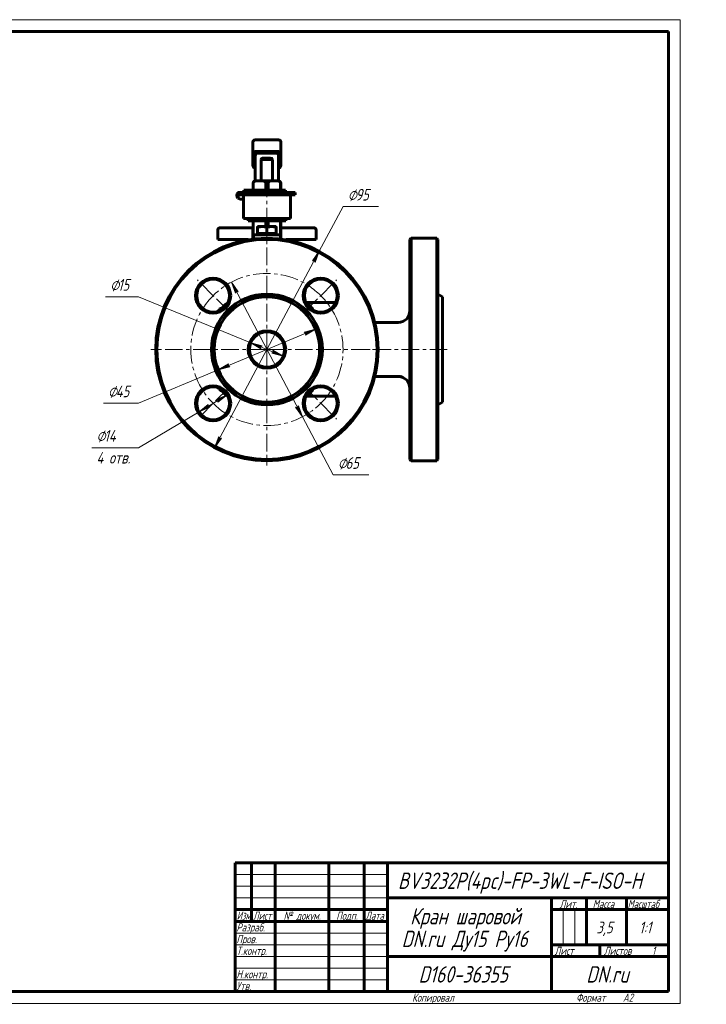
# Model space of a CAD drawing. Header units: millimetres. Extents: x 0 to 605, y 0 to 420.
# Tile 5 of 5: x 312 to 605, y 0 to 420. Entities that reach past the tile are written whole.
import ezdxf

# ---------------------------------------------------------------- set-up
doc = ezdxf.new("R2010")
doc.units = ezdxf.units.MM
for name, pattern in [('K5LT_AXLED', [12, 7.5, -1.5, 1.5, -1.5]), ('K5LT_BASIC', [0]), ('K5LT_THIN', [0])]:
    doc.linetypes.add(name, pattern=pattern)
doc.layers.add('Системный слой', color=7, linetype='Continuous')
doc.layers.add('Системный слой (1)', color=251, linetype='Continuous', true_color=0x6c6c6c)
doc.styles.add('KDIMTEXTSTYLE', font='txt', dxfattribs={"width": 0.96, "oblique": 15, "height": 5})
doc.styles.add('KTEXTSTYLE', font='txt', dxfattribs={"width": 0.96, "height": 5})
doc.dimstyles.new('KDIMSTYLE (1.00)', dxfattribs={"dimtxt": 5, "dimasz": 1, "dimexe": 2, "dimexo": 0, "dimgap": 1, "dimtad": 1, "dimtxsty": 'KDIMTEXTSTYLE', "dimsah": 1, "dimcen": 0, "dimdle": 1, "dimadec": 0, "dimazin": 0, "dimtfac": 0.667, "dimtmove": 0, "dimatfit": 3, "dimfxl": 1, "dimtvp": 1, "dimtolj": 1, "dimtzin": 0, "dimarcsym": 0})

# ---------------------------------------------------------------- blocks, each defined once
blk = doc.blocks.new('U11')
at = {"layer": 'Системный слой (1)', "color": 143, "linetype": 'K5LT_BASIC', "lineweight": 60, "true_color": 0x33acca}
for p, q in [((397.89, 296.06), (397.87, 296)), ((397.92, 296.12), (397.89, 296.06)), ((397.94, 296.18), (397.92, 296.12))]:
    blk.add_line(p, q, dxfattribs=at)
blk = doc.blocks.new('U12')
at = {"layer": 'Системный слой (1)', "color": 143, "linetype": 'K5LT_BASIC', "lineweight": 60, "true_color": 0x33acca}
for p, q in [((398.36, 296.95), (398.31, 296.88)), ((398.4, 297.01), (398.36, 296.95)), ((398.43, 297.05), (398.4, 297.01))]:
    blk.add_line(p, q, dxfattribs=at)
blk = doc.blocks.new('U13')
at = {"layer": 'Системный слой (1)', "color": 143, "linetype": 'K5LT_BASIC', "lineweight": 60, "true_color": 0x33acca}
for p, q in [((397.87, 262.36), (397.89, 262.3)), ((397.89, 262.3), (397.92, 262.24)), ((397.92, 262.24), (397.94, 262.19))]:
    blk.add_line(p, q, dxfattribs=at)
blk = doc.blocks.new('U14')
at = {"layer": 'Системный слой (1)', "color": 143, "linetype": 'K5LT_BASIC', "lineweight": 60, "true_color": 0x33acca}
for p, q in [((417.53, 334.18), (409.53, 334.18)), ((425.53, 334.18), (417.53, 334.18))]:
    blk.add_line(p, q, dxfattribs=at)
blk = doc.blocks.new('U15')
at = {"layer": 'Системный слой (1)', "color": 143, "linetype": 'K5LT_BASIC', "lineweight": 60, "true_color": 0x33acca}
for p, q in [((397.03, 295.81), (397.04, 295.9)), ((397.03, 295.77), (397.03, 295.81)), ((397.03, 295.75), (397.03, 295.77)), ((397.03, 295.74), (397.03, 295.75)), ((397.03, 295.73), (397.03, 295.74)), ((397.03, 295.72), (397.03, 295.73)), ((397.03, 295.73), (397.03, 295.73)), ((397.03, 295.73), (397.03, 295.73)), ((397.03, 295.73), (397.03, 295.73)), ((397.03, 295.73), (397.03, 295.73)), ((397.03, 295.7), (397.03, 295.72)), ((397.03, 295.72), (397.03, 295.72)), ((397.03, 295.72), (397.03, 295.72)), ((397.03, 295.72), (397.03, 295.72)), ((397.03, 295.72), (397.03, 295.72)), ((397.03, 295.72), (397.03, 295.72)), ((397.03, 295.72), (397.03, 295.72)), ((397.03, 295.72), (397.03, 295.72)), ((397.03, 295.72), (397.03, 295.72)), ((397.03, 295.72), (397.03, 295.72)), ((397.03, 295.72), (397.03, 295.72)), ((397.03, 295.72), (397.03, 295.72)), ((397.03, 295.72), (397.03, 295.72)), ((397.03, 295.72), (397.03, 295.72)), ((397.03, 295.72), (397.03, 295.72)), ((397.03, 295.72), (397.03, 295.72)), ((397.03, 295.72), (397.03, 295.72)), ((397.03, 295.62), (397.03, 295.7)), ((397.04, 295.9), (397.09, 296.08)), ((397.09, 296.08), (397.28, 296.39)), ((397.28, 296.39), (397.84, 296.7))]:
    blk.add_line(p, q, dxfattribs=at)
blk = doc.blocks.new('U16')
at = {"layer": 'Системный слой (1)', "color": 143, "linetype": 'K5LT_BASIC', "lineweight": 60, "true_color": 0x33acca}
for p, q in [((397.03, 262.72), (397.03, 262.75)), ((397.03, 262.66), (397.03, 262.72)), ((397.03, 262.65), (397.03, 262.66)), ((397.03, 262.64), (397.03, 262.64)), ((397.03, 262.64), (397.03, 262.64)), ((397.03, 262.64), (397.03, 262.64)), ((397.03, 262.64), (397.03, 262.64)), ((397.03, 262.64), (397.03, 262.64)), ((397.03, 262.64), (397.03, 262.64)), ((397.03, 262.64), (397.03, 262.65)), ((397.03, 262.65), (397.03, 262.65)), ((397.03, 262.65), (397.03, 262.65)), ((397.03, 262.65), (397.03, 262.65)), ((397.03, 262.65), (397.03, 262.65)), ((397.03, 262.65), (397.03, 262.65)), ((397.03, 262.65), (397.03, 262.65)), ((397.03, 262.65), (397.03, 262.65)), ((397.03, 262.65), (397.03, 262.65)), ((397.2, 262.09), (397.03, 262.64)), ((397.03, 262.64), (397.03, 262.64)), ((397.03, 262.64), (397.03, 262.64)), ((397.03, 262.64), (397.03, 262.64)), ((397.03, 262.64), (397.03, 262.64)), ((397.03, 262.64), (397.03, 262.64)), ((397.03, 262.64), (397.03, 262.64)), ((397.03, 262.64), (397.03, 262.64)), ((397.03, 262.64), (397.03, 262.64)), ((397.03, 262.64), (397.03, 262.64)), ((397.03, 262.64), (397.03, 262.64)), ((397.03, 262.64), (397.03, 262.64)), ((397.03, 262.64), (397.03, 262.64)), ((397.03, 262.64), (397.03, 262.64)), ((397.03, 262.64), (397.03, 262.64)), ((397.03, 262.64), (397.03, 262.64)), ((397.03, 262.64), (397.03, 262.64)), ((397.84, 261.67), (397.2, 262.09))]:
    blk.add_line(p, q, dxfattribs=at)
blk = doc.blocks.new('U17')
at = {"layer": 'Системный слой (1)', "color": 143, "linetype": 'K5LT_BASIC', "lineweight": 60, "true_color": 0x33acca}
for p, q in [((405.25, 344.78), (405.07, 343.83)), ((405.07, 343.83), (406.17, 343.32)), ((406.17, 343.32), (407.53, 343.41))]:
    blk.add_line(p, q, dxfattribs=at)
blk = doc.blocks.new('U18')
at = {"layer": 'Системный слой (1)', "color": 30, "linetype": 'K5LT_AXLED', "lineweight": 18, "true_color": 0xff8000}
for q in [(417.53, 328.68), (368.03, 279.18), (467.03, 279.18), (417.53, 229.68)]:
    blk.add_line((417.53, 279.18), q, dxfattribs=at)
blk = doc.blocks.new('U19')
at = {"layer": 'Системный слой (1)', "color": 30, "linetype": 'K5LT_AXLED', "lineweight": 18, "true_color": 0xff8000}
for p, q in [((394.54, 302.16), (387.83, 308.88)), ((440.51, 302.16), (447.22, 308.88)), ((401.26, 295.45), (394.54, 302.16)), ((433.79, 295.45), (440.51, 302.16)), ((400.91, 262.57), (394.54, 256.2)), ((433.79, 262.92), (440.51, 256.2)), ((394.54, 256.2), (388.18, 249.84)), ((440.51, 256.2), (447.22, 249.49))]:
    blk.add_line(p, q, dxfattribs=at)
for start, end in [(45, 135), (135, 225), (315, 45), (225, 315)]:
    blk.add_arc((417.53, 279.18), 32.5, start, end, dxfattribs=at)
blk = doc.blocks.new('D4')
at = {"layer": 'Системный слой (1)'}
for points in [[(438.09, 316.38), (439.86, 321.1), (436.93, 317), (437.74, 317.13)], [(395.19, 237.26), (398.12, 241.37), (397.31, 241.23), (396.96, 241.98)]]:
    blk.add_hatch(color=7, dxfattribs=at).paths.add_polyline_path(points)
at = {"layer": 'Системный слой (1)', "color": 7, "linetype": 'K5LT_THIN', "lineweight": 18, "true_color": 0xffffff}
for p, q in [((395.19, 237.26), (439.86, 321.1)), ((436.93, 317), (439.86, 321.1)), ((439.86, 321.1), (438.09, 316.38)), ((437.74, 317.13), (436.93, 317)), ((438.09, 316.38), (437.74, 317.13)), ((395.19, 237.26), (396.96, 241.98)), ((398.12, 241.37), (395.19, 237.26)), ((396.96, 241.98), (397.31, 241.23)), ((397.31, 241.23), (398.12, 241.37))]:
    blk.add_line(p, q, dxfattribs=at)
blk.add_arc((417.53, 279.18), 47.5, 180, 244.364, dxfattribs=at)
blk.add_arc((417.53, 279.18), 47.5, 180, 244.364, dxfattribs=at)
blk.add_wipeout([(452.03, 341.18), (452.03, 348.57), (462.66, 348.57), (462.66, 341.18)]).dxf.layer = 'Системный слой (1)'
for p, q in [((439.86, 321.1), (450.03, 340.18)), ((450.03, 340.18), (465.11, 340.18))]:
    blk.add_line(p, q, dxfattribs=at)
at = {"layer": 'Системный слой (1)', "color": 7, "char_height": 5, "attachment_point": 1, "style": 'KTEXTSTYLE'}
for s, insert in [('\\fArial|b0|c204|p34;\\H5.0;\\W1.000;\\Q15;\\fGOST Type AU|b0|i0|c204|p34;\\Q15;\\W0.960;⌀', (452.03, 347.77)), ('\\fArial|b0|c204|p34;\\H5.0;\\W1.000;\\Q15;\\fGOST Type AU|b0|i0|c204|p34;\\Q15;\\W0.960;95', (455.33, 347.77))]:
    blk.add_mtext(s, dxfattribs=dict(at, insert=insert))
blk = doc.blocks.new('KDIMARROW_01')
at = {"layer": 'Системный слой'}
blk.add_hatch(color=0, dxfattribs=at).paths.add_polyline_path([(-5, -0.66), (0, 0), (-5, 0.66), (-4.5, 0)])
at = {"layer": 'Системный слой', "color": 0, "linetype": 'K5LT_THIN', "lineweight": 18}
for p, q in [((-4.5, 0), (-5, 0.66)), ((-5, 0.66), (0, 0)), ((0, 0), (-5, -0.66)), ((-5, -0.66), (-4.5, 0))]:
    blk.add_line(p, q, dxfattribs=at)
at = {"layer": 'Системный слой (1)', "color": 0, "linetype": 'K5LT_THIN', "lineweight": 18}
blk.add_line((155.93, 114.51), (154.93, 114.51), dxfattribs=at)
blk = doc.blocks.new('D5')
at = {"layer": 'Системный слой (1)'}
for points in [[(405.27, 303.81), (402.35, 307.92), (404.1, 303.19), (404.45, 303.94)], [(432.7, 250.44), (430.95, 255.17), (430.6, 254.42), (429.78, 254.56)]]:
    blk.add_hatch(color=7, dxfattribs=at).paths.add_polyline_path(points)
at = {"layer": 'Системный слой (1)', "color": 7, "linetype": 'K5LT_THIN', "lineweight": 18, "true_color": 0xffffff}
for p, q in [((402.35, 307.92), (405.27, 303.81)), ((404.1, 303.19), (402.35, 307.92)), ((402.35, 307.92), (432.7, 250.44)), ((404.45, 303.94), (404.1, 303.19)), ((405.27, 303.81), (404.45, 303.94)), ((432.7, 250.44), (429.78, 254.56)), ((429.78, 254.56), (430.6, 254.42)), ((430.6, 254.42), (430.95, 255.17)), ((430.95, 255.17), (432.7, 250.44))]:
    blk.add_line(p, q, dxfattribs=at)
blk.add_wipeout([(447.81, 226.62), (447.81, 234), (458.57, 234), (458.57, 226.62)]).dxf.layer = 'Системный слой (1)'
for p, q in [((432.7, 250.44), (445.81, 225.62)), ((445.81, 225.62), (461.02, 225.62))]:
    blk.add_line(p, q, dxfattribs=at)
at = {"layer": 'Системный слой (1)', "color": 7, "char_height": 5, "attachment_point": 1, "style": 'KTEXTSTYLE'}
for s, insert in [('\\fArial|b0|c204|p34;\\H5.0;\\W1.000;\\Q15;\\fGOST Type AU|b0|i0|c204|p34;\\Q15;\\W0.960;⌀', (447.81, 233.21)), ('\\fArial|b0|c204|p34;\\H5.0;\\W1.000;\\Q15;\\fGOST Type AU|b0|i0|c204|p34;\\Q15;\\W0.960;65', (451.12, 233.21))]:
    blk.add_mtext(s, dxfattribs=dict(at, insert=insert))
blk = doc.blocks.new('D6')
at = {"layer": 'Системный слой (1)'}
for points in [[(433.92, 285.34), (438.28, 287.87), (433.41, 286.55), (434.13, 286.14)], [(401.64, 271.82), (400.92, 272.23), (401.13, 273.03), (396.77, 270.49)]]:
    blk.add_hatch(color=7, dxfattribs=at).paths.add_polyline_path(points)
at = {"layer": 'Системный слой (1)', "color": 7, "linetype": 'K5LT_THIN', "lineweight": 18, "true_color": 0xffffff}
for p, q in [((438.28, 287.87), (396.77, 270.49)), ((433.41, 286.55), (438.28, 287.87)), ((434.13, 286.14), (433.41, 286.55)), ((438.28, 287.87), (433.92, 285.34)), ((433.92, 285.34), (434.13, 286.14)), ((396.77, 270.49), (362.64, 256.2)), ((396.77, 270.49), (401.13, 273.03)), ((401.64, 271.82), (396.77, 270.49)), ((401.13, 273.03), (400.92, 272.23)), ((400.92, 272.23), (401.64, 271.82))]:
    blk.add_line(p, q, dxfattribs=at)
blk.add_wipeout([(349.69, 257.2), (349.69, 264.58), (360.2, 264.58), (360.2, 257.2)]).dxf.layer = 'Системный слой (1)'
blk.add_line((362.64, 256.2), (347.69, 256.2), dxfattribs=at)
at = {"layer": 'Системный слой (1)', "color": 7, "char_height": 5, "attachment_point": 1, "style": 'KTEXTSTYLE'}
for s, insert in [('\\fArial|b0|c204|p34;\\H5.0;\\W1.000;\\Q15;\\fGOST Type AU|b0|i0|c204|p34;\\Q15;\\W0.960;⌀', (349.69, 263.79)), ('\\fArial|b0|c204|p34;\\H5.0;\\W1.000;\\Q15;\\fGOST Type AU|b0|i0|c204|p34;\\Q15;\\W0.960;45', (353, 263.79))]:
    blk.add_mtext(s, dxfattribs=dict(at, insert=insert))
blk = doc.blocks.new('D7')
at = {"layer": 'Системный слой (1)'}
for points in [[(414.75, 280.32), (415.46, 280.74), (410.59, 282.03), (414.96, 279.52)], [(424.46, 276.34), (420.09, 278.84), (420.3, 278.05), (419.59, 277.63)]]:
    blk.add_hatch(color=7, dxfattribs=at).paths.add_polyline_path(points)
at = {"layer": 'Системный слой (1)', "color": 7, "linetype": 'K5LT_THIN', "lineweight": 18, "true_color": 0xffffff}
for p, q in [((410.59, 282.03), (362.64, 301.68)), ((410.59, 282.03), (415.46, 280.74)), ((414.96, 279.52), (410.59, 282.03)), ((424.46, 276.34), (410.59, 282.03)), ((415.46, 280.74), (414.75, 280.32)), ((414.75, 280.32), (414.96, 279.52)), ((419.59, 277.63), (420.3, 278.05)), ((424.46, 276.34), (419.59, 277.63)), ((420.3, 278.05), (420.09, 278.84)), ((420.09, 278.84), (424.46, 276.34))]:
    blk.add_line(p, q, dxfattribs=at)
blk.add_wipeout([(350.62, 302.68), (350.62, 310.07), (360.24, 310.07), (360.24, 302.68)]).dxf.layer = 'Системный слой (1)'
blk.add_line((362.64, 301.68), (348.62, 301.68), dxfattribs=at)
at = {"layer": 'Системный слой (1)', "color": 7, "char_height": 5, "attachment_point": 1, "style": 'KTEXTSTYLE'}
for s, insert in [('\\fArial|b0|c204|p34;\\H5.0;\\W1.000;\\Q15;\\fGOST Type AU|b0|i0|c204|p34;\\Q15;\\W0.960;⌀', (350.62, 309.27)), ('\\fArial|b0|c204|p34;\\H5.0;\\W1.000;\\Q15;\\fGOST Type AU|b0|i0|c204|p34;\\Q15;\\W0.960;15', (353.93, 309.27))]:
    blk.add_mtext(s, dxfattribs=dict(at, insert=insert))
blk = doc.blocks.new('D8')
at = {"layer": 'Системный слой (1)'}
for points in [[(396.6, 256.66), (400.56, 259.78), (395.93, 257.79), (396.69, 257.48)], [(388.53, 252.63), (393.16, 254.62), (392.39, 254.93), (392.49, 255.75)]]:
    blk.add_hatch(color=7, dxfattribs=at).paths.add_polyline_path(points)
at = {"layer": 'Системный слой (1)', "color": 7, "linetype": 'K5LT_THIN', "lineweight": 18, "true_color": 0xffffff}
for p, q in [((400.56, 259.78), (388.53, 252.63)), ((395.93, 257.79), (400.56, 259.78)), ((396.69, 257.48), (395.93, 257.79)), ((400.56, 259.78), (396.6, 256.66)), ((396.6, 256.66), (396.69, 257.48)), ((388.53, 252.63), (362.64, 237.26)), ((388.53, 252.63), (392.49, 255.75)), ((393.16, 254.62), (388.53, 252.63)), ((392.49, 255.75), (392.39, 254.93)), ((392.39, 254.93), (393.16, 254.62))]:
    blk.add_line(p, q, dxfattribs=at)
blk.add_wipeout([(344.77, 228.88), (344.77, 245.64), (360.01, 245.64), (360.01, 228.88)]).dxf.layer = 'Системный слой (1)'
blk.add_line((362.64, 237.26), (342.77, 237.26), dxfattribs=at)
at = {"layer": 'Системный слой (1)', "color": 7, "char_height": 5, "attachment_point": 1, "style": 'KTEXTSTYLE'}
for s, insert in [('\\fArial|b0|c204|p34;\\H5.0;\\W1.000;\\Q15;\\fGOST Type AU|b0|i0|c204|p34;\\Q15;\\W0.960;⌀', (344.77, 244.85)), ('\\fArial|b0|c204|p34;\\H5.0;\\W1.000;\\Q15;\\fGOST Type AU|b0|i0|c204|p34;\\Q15;\\W0.960;14', (348.07, 244.85)), ('\\fArial|b0|c204|p34;\\H5.0;\\W1.000;\\Q15;\\fGOST Type AU|b0|i0|c204|p34;\\Q15;\\W0.960;4 отв.', (344.77, 235.47))]:
    blk.add_mtext(s, dxfattribs=dict(at, insert=insert))
blk = doc.blocks.new('U39')
at = {"color": 7, "linetype": 'K5LT_THIN', "lineweight": 18, "true_color": 0xffffff}
for p, q in [((0, 420), (594, 420)), ((594, 420), (594, 0)), ((404, 55), (469, 55)), ((404, 50), (469, 50)), ((404, 45), (469, 45)), ((543.96, 25), (543.96, 40)), ((548.98, 25), (548.98, 40)), ((404, 30), (469, 30)), ((404, 25), (469, 25)), ((404, 20), (469, 20)), ((404, 15), (469, 15)), ((404, 10), (469, 10)), ((594, 0), (0, 0))]:
    blk.add_line(p, q, dxfattribs=at)
at = {"color": 143, "linetype": 'K5LT_BASIC', "lineweight": 60, "true_color": 0x33acca}
for p, q in [((20, 415), (589, 415)), ((589, 415), (589, 5)), ((404, 60), (589, 60)), ((404, 5), (404, 60)), ((411, 35), (411, 60)), ((421, 5), (421, 60)), ((444, 5), (444, 60)), ((459, 5), (459, 60)), ((469, 5), (469, 60)), ((469, 45), (589, 45)), ((539, 5), (539, 45)), ((554, 25), (554, 45)), ((571, 25), (571, 45)), ((404, 40), (469, 40)), ((539, 40), (554, 40)), ((554, 40), (589, 40)), ((404, 35), (469, 35)), ((539, 25), (589, 25)), ((559.57, 20), (559.57, 25)), ((469, 20), (539, 20)), ((539, 20), (589, 20)), ((589, 5), (20, 5))]:
    blk.add_line(p, q, dxfattribs=at)
at = {"color": 7, "attachment_point": 1, "style": 'KTEXTSTYLE'}
for s, insert, char_height in [('\\fArial|b0|c204|p34;\\H5.0;\\W1.000;\\Q15;\\fGOST Type AU|b0|i0|c204|p34;\\Q15;\\W0.960;\\H7.00;BV3232P(4pc)-FP-3WL-F-ISO-H', (473.46, 55.86), 7), ('\\fArial|b0|c204|p34;\\H5.0;\\W1.000;\\Q15;\\fGOST Type AU|b0|i0|c204|p34;\\Q15;\\W0.960;\\H3.50;Лит.', (542.47, 44.18), 3.5), ('\\fArial|b0|c204|p34;\\H5.0;\\W1.000;\\Q15;\\fGOST Type AU|b0|i0|c204|p34;\\Q15;\\W0.960;\\H3.50;Масса', (556.58, 44.18), 3.5), ('\\fArial|b0|c204|p34;\\H5.0;\\W1.000;\\Q15;\\fGOST Type AU|b0|i0|c204|p34;\\Q15;\\W0.926;\\H3.50;Масштаб', (571.52, 44.18), 3.5), ('\\fArial|b0|c204|p34;\\H5.0;\\W1.000;\\Q15;\\fGOST Type AU|b0|i0|c204|p34;\\Q15;\\W0.786;\\H3.50;Изм.', (404.62, 39.18), 3.5), ('\\fArial|b0|c204|p34;\\H5.0;\\W1.000;\\Q15;\\fGOST Type AU|b0|i0|c204|p34;\\Q15;\\W0.800;\\H3.50;Лист', (411.61, 39.18), 3.5), ('\\fArial|b0|c204|p34;\\H5.0;\\W1.000;\\Q15;\\fGOST Type AU|b0|i0|c204|p34;\\Q15;\\W0.960;\\H3.50;№ докум.', (424.63, 39.18), 3.5), ('\\fArial|b0|c204|p34;\\H5.0;\\W1.000;\\Q15;\\fGOST Type AU|b0|i0|c204|p34;\\Q15;\\W0.960;\\H3.50;Подп.', (447.1, 39.18), 3.5), ('\\fArial|b0|c204|p34;\\H5.0;\\W1.000;\\Q15;\\fGOST Type AU|b0|i0|c204|p34;\\Q15;\\W0.800;\\H3.50;Дата', (459.61, 39.18), 3.5), ('\\fArial|b0|c204|p34;\\H5.0;\\W1.000;\\Q15;\\fGOST Type AU|b0|i0|c204|p34;\\Q15;\\W0.960;\\H7.00;Кран шаровой', (478.65, 40.69), 7), ('\\fArial|b0|c204|p34;\\H5.0;\\W1.000;\\Q15;\\fGOST Type AU|b0|i0|c204|p34;\\Q15;\\W0.960;\\H3.50;Разраб.', (404.5, 34.18), 3.5), ('\\fArial|b0|c204|p34;\\H5.0;\\W1.000;\\Q15;\\fGOST Type AU|b0|i0|c204|p34;\\Q15;\\W0.960;3,5', (558.22, 34.9), 5), ('\\fArial|b0|c204|p34;\\H5.0;\\W1.000;\\Q15;\\fGOST Type AU|b0|i0|c204|p34;\\Q15;\\W0.960;{\\c16737820;1:1}', (576.44, 34.9), 5), ('\\fArial|b0|c204|p34;\\H5.0;\\W1.000;\\Q15;\\fGOST Type AU|b0|i0|c204|p34;\\Q15;\\W0.960;\\H7.00;DN.ru Ду15 Ру16', (475.04, 31.02), 7), ('\\fArial|b0|c204|p34;\\H5.0;\\W1.000;\\Q15;\\fGOST Type AU|b0|i0|c204|p34;\\Q15;\\W0.960;\\H3.50;Пров.', (404.5, 29.18), 3.5), ('\\fArial|b0|c204|p34;\\H5.0;\\W1.000;\\Q15;\\fGOST Type AU|b0|i0|c204|p34;\\Q15;\\W0.960;\\H3.50;Т.контр.', (404.5, 24.18), 3.5), ('\\fArial|b0|c204|p34;\\H5.0;\\W1.000;\\Q15;\\fGOST Type AU|b0|i0|c204|p34;\\Q15;\\W0.960;\\H3.50;Лист', (540.32, 24.18), 3.5), ('\\fArial|b0|c204|p34;\\H5.0;\\W1.000;\\Q15;\\fGOST Type AU|b0|i0|c204|p34;\\Q15;\\W0.960;\\H3.50;Листов', (561.36, 24.18), 3.5), ('\\fArial|b0|c204|p34;\\H5.0;\\W1.000;\\Q15;\\fGOST Type AU|b0|i0|c204|p34;\\Q15;\\W0.960;\\H3.50;1', (581.91, 24.18), 3.5), ('\\fArial|b0|c204|p34;\\H5.0;\\W1.000;\\Q15;\\fGOST Type AU|b0|i0|c204|p34;\\Q15;\\W0.960;\\H3.50;Н.контр.', (404.5, 14.18), 3.5), ('\\fArial|b0|c204|p34;\\H5.0;\\W1.000;\\Q15;\\fGOST Type AU|b0|i0|c204|p34;\\Q15;\\W0.960;\\H7.00;D160-36355', (482.26, 15.86), 7), ('\\fArial|b0|c204|p34;\\H5.0;\\W1.000;\\Q15;\\fGOST Type AU|b0|i0|c204|p34;\\Q15;\\W0.960;\\H7.00;DN.ru', (553.84, 15.86), 7), ('\\fArial|b0|c204|p34;\\H5.0;\\W1.000;\\Q15;\\fGOST Type AU|b0|i0|c204|p34;\\Q15;\\W0.960;\\H3.50;Утв.', (404.5, 9.18), 3.5), ('\\fArial|b0|c204|p34;\\H5.0;\\W1.000;\\Q15;\\fGOST Type AU|b0|i0|c204|p34;\\Q15;\\W0.960;\\H3.50;Копировал', (479.5, 4.18), 3.5), ('\\fArial|b0|c204|p34;\\H5.0;\\W1.000;\\Q15;\\fGOST Type AU|b0|i0|c204|p34;\\Q15;\\W0.960;\\H3.50;Формат', (549.5, 4.18), 3.5), ('\\fArial|b0|c204|p34;\\H5.0;\\W1.000;\\Q15;\\fGOST Type AU|b0|i0|c204|p34;\\Q15;\\W0.960;\\H3.50;A2', (569.5, 4.18), 3.5)]:
    blk.add_mtext(s, dxfattribs=dict(at, insert=insert, char_height=char_height))

msp = doc.modelspace()

# ---------------------------------------------------------------- linework, layer by layer
at = {"layer": 'Системный слой (1)', "color": 143, "linetype": 'K5LT_BASIC', "lineweight": 60, "true_color": 0x33acca}
for p, q in [((411.525, 367.683), (411.525, 367.416)), ((411.525, 367.416), (411.525, 362.529)), ((422.525, 368.683), (412.525, 368.683)), ((423.525, 367.416), (423.525, 367.683)), ((423.525, 362.529), (423.525, 367.416)), ((411.525, 362.529), (411.525, 357.838)), ((422.525, 363.683), (412.525, 363.683)), ((412.525, 361.916), (412.525, 351.174)), ((421.525, 363.07), (413.525, 363.07)), ((422.525, 351.174), (422.525, 361.916)), ((423.525, 357.838), (423.525, 362.529)), ((415.109, 351.183), (415.109, 360.364)), ((416.109, 360.941), (418.942, 360.941)), ((416.109, 360.364), (418.942, 360.364)), ((419.942, 360.364), (419.942, 351.183)), ((411.661, 347.183), (411.661, 350.183)), ((411.685, 347.183), (411.685, 350.183)), ((413.038, 351.183), (412.661, 351.183)), ((413.038, 351.183), (415.649, 351.183)), ((419.402, 351.183), (415.649, 351.183)), ((417.002, 347.183), (417.002, 350.183)), ((418.049, 347.183), (418.049, 350.183)), ((419.402, 351.183), (422.013, 351.183)), ((422.389, 351.183), (422.013, 351.183)), ((423.366, 347.183), (423.366, 350.183)), ((423.389, 347.183), (423.389, 350.183)), ((405.531, 346.183), (405.385, 346.183)), ((405.448, 345.183), (405.526, 345.183)), ((405.526, 345.183), (429.525, 345.183)), ((405.531, 346.183), (429.525, 346.183)), ((407.525, 335.183), (407.525, 345.183)), ((407.661, 347.183), (407.661, 346.183)), ((408.561, 347.183), (407.661, 347.183)), ((408.561, 347.183), (410.483, 347.183)), ((410.483, 347.183), (425.389, 347.183)), ((410.483, 346.183), (410.483, 347.183)), ((416.064, 346.183), (416.064, 346.193)), ((416.064, 346.193), (417.525, 346.193)), ((417.525, 346.183), (417.525, 346.193)), ((417.525, 346.193), (419.015, 346.193)), ((419.015, 346.183), (419.015, 346.193)), ((425.325, 346.193), (425.984, 346.193)), ((425.325, 346.183), (425.325, 346.193)), ((425.389, 346.193), (425.389, 347.183)), ((425.984, 346.183), (425.984, 346.193)), ((425.984, 346.193), (428.091, 346.193)), ((427.525, 335.183), (427.525, 345.183)), ((428.091, 346.183), (428.091, 346.193)), ((429.525, 345.183), (429.525, 346.183)), ((404.67, 344.693), (405.069, 343.827)), ((407.525, 335.183), (427.525, 335.183)), ((409.525, 335.183), (409.525, 334.183)), ((411.661, 326.32), (411.661, 334.183)), ((411.685, 326.323), (411.685, 334.183)), ((417.002, 331.684), (417.002, 334.183)), ((418.049, 331.684), (418.049, 334.183)), ((423.366, 326.323), (423.366, 334.183)), ((423.389, 326.32), (423.389, 334.183)), ((425.525, 335.183), (425.525, 334.183)), ((396.525, 330.183), (396.525, 326.183)), ((401.525, 331.183), (397.525, 331.183)), ((411.525, 331.183), (401.525, 331.183)), ((411.525, 330.183), (411.525, 331.183)), ((411.525, 326.303), (411.525, 330.183)), ((423.325, 328.183), (411.725, 328.183)), ((411.725, 328.183), (411.725, 326.328)), ((413.525, 331.326), (413.525, 331.684)), ((413.525, 331.684), (415.525, 331.684)), ((413.525, 328.684), (413.525, 331.326)), ((415.525, 328.684), (413.525, 328.684)), ((413.525, 328.684), (413.525, 328.183)), ((415.525, 331.684), (419.525, 331.684)), ((417.525, 328.684), (415.525, 328.684)), ((417.525, 328.684), (417.525, 331.326)), ((419.525, 328.684), (417.525, 328.684)), ((419.525, 331.684), (421.525, 331.684)), ((421.525, 328.684), (419.525, 328.684)), ((421.525, 331.684), (421.525, 331.326)), ((421.525, 328.684), (421.525, 331.326)), ((421.525, 328.684), (421.525, 328.183)), ((423.325, 326.328), (423.325, 328.183)), ((423.525, 331.183), (423.525, 330.183)), ((433.525, 331.183), (423.525, 331.183)), ((423.525, 330.183), (423.525, 326.303)), ((437.525, 331.183), (433.525, 331.183)), ((438.525, 330.183), (438.525, 326.183)), ((401.525, 326.183), (396.525, 326.183)), ((409.525, 326.183), (401.525, 326.183)), ((408.525, 326.183), (408.525, 325.823)), ((409.525, 326.183), (409.525, 326.005)), ((433.525, 326.183), (425.525, 326.183)), ((425.525, 326.183), (425.525, 326.005)), ((426.525, 326.183), (426.525, 325.823)), ((438.525, 326.183), (433.525, 326.183)), ((478.525, 326.183), (479.025, 326.683)), ((478.525, 326.183), (478.525, 232.183)), ((479.025, 279.183), (479.025, 326.683)), ((479.025, 326.683), (490.025, 326.683)), ((490.525, 326.183), (490.025, 326.683)), ((490.025, 326.683), (490.025, 279.183)), ((490.525, 232.183), (490.525, 326.183)), ((492.525, 301.683), (490.525, 302.838)), ((442.525, 299.183), (434.173, 299.183)), ((446.84, 299.183), (442.525, 299.183)), ((492.525, 301.683), (492.525, 256.683)), ((397.025, 295.722), (397.025, 295.619)), ((397.025, 295.722), (397.025, 295.719)), ((397.025, 295.719), (397.025, 295.619)), ((463.612, 290.683), (473.525, 290.683)), ((479.025, 231.683), (479.025, 279.183)), ((490.025, 279.183), (490.025, 231.683)), ((463.612, 267.683), (473.525, 267.683)), ((397.025, 262.748), (397.025, 262.648)), ((397.025, 262.748), (397.025, 262.645)), ((397.025, 262.645), (397.025, 262.648)), ((397.839, 261.665), (397.839, 261.665)), ((434.173, 259.183), (442.525, 259.183)), ((442.525, 259.183), (446.84, 259.183)), ((492.525, 256.683), (490.525, 255.529)), ((478.525, 232.183), (479.025, 231.683)), ((479.025, 231.683), (490.025, 231.683)), ((490.525, 232.183), (490.025, 231.683))]:
    msp.add_line(p, q, dxfattribs=at)
at = {"layer": 'Системный слой (1)', "color": 30, "linetype": 'K5LT_AXLED', "lineweight": 18, "true_color": 0xff8000}
for p, q in [((417.525, 332.183), (417.525, 347.183)), ((417.525, 326.183), (417.525, 330.684)), ((494.525, 279.183), (460.725, 279.183))]:
    msp.add_line(p, q, dxfattribs=at)
at = {"layer": 'Системный слой (1)', "color": 143, "linetype": 'K5LT_BASIC', "lineweight": 60, "true_color": 0x33acca}
for centre, radius in [((417.525, 279.183), 47), ((394.544, 302.164), 7.5), ((394.544, 302.164), 7), ((440.506, 302.164), 7.5), ((440.506, 302.164), 7), ((417.525, 279.183), 23.655), ((417.525, 279.183), 22.5), ((417.525, 279.183), 8), ((417.525, 279.183), 7.5), ((394.544, 256.203), 7.5), ((394.544, 256.203), 7), ((440.506, 256.203), 7.5), ((440.506, 256.203), 7)]:
    msp.add_circle(centre, radius, dxfattribs=at)
for centre, radius, start, end in [((412.525, 367.683), 1, 90, 180), ((422.525, 367.683), 1, 0, 90), ((412.661, 350.183), 1, 90, 180), ((422.389, 350.183), 1, 0, 90), ((397.525, 330.183), 1, 90, 180), ((437.525, 330.183), 1, 0, 90), ((417.525, 279.183), 47.5, 0, 180), ((403.525, 323.183), 3, 42.2326, 90), ((431.525, 323.183), 3, 90, 137.7674), ((402.525, 294.183), 5, 111.35412, 158.64588), ((432.525, 294.183), 5, 21.35412, 68.64588), ((402.525, 294.183), 5, 156.44354, 158.64671), ((402.525, 294.183), 5, 144.34576, 145.32096), ((473.525, 295.683), 5, 270, 0), ((417.525, 279.183), 47.5, 180, 0), ((473.525, 262.683), 5, 0, 90), ((402.525, 264.183), 5, 201.35327, 203.55646), ((402.525, 264.183), 5, 201.35412, 248.64588), ((432.525, 264.183), 5, 291.35412, 338.64588)]:
    msp.add_arc(centre, radius, start, end, dxfattribs=at)
for centre, major_axis, ratio, start_param, end_param in [((412.525, 362.529), (0, 1.155), 0.8660254, 0, 1.5707963), ((413.525, 361.916), (0, 1.155), 0.8660254, 0, 1.5707963), ((421.525, 361.916), (0, 1.155), 0.8660254, 4.712389, 6.2831853), ((422.525, 362.529), (0, 1.155), 0.8660254, 4.712389, 6.2831853), ((412.525, 357.838), (0, -1.155), 0.8660254, 4.712389, 6.2831853), ((416.109, 360.364), (1, 0), 0.5773503, 1.5707963, 3.1415927), ((416.109, 359.786), (1, 0), 0.5773503, 1.5707963, 3.1415927), ((418.942, 360.364), (-1, 0), 0.5773503, 3.1415927, 4.712389), ((418.942, 359.786), (-1, 0), 0.5773503, 3.1415927, 4.712389), ((422.525, 357.838), (0, -1.155), 0.8660254, 0, 1.5707963), ((410.46, 347.362), (5.79, 2.67), 0.3008689, 2.7339968, 3.1415927)]:
    msp.add_ellipse(centre, major_axis=major_axis, ratio=ratio, start_param=start_param, end_param=end_param, dxfattribs=at)
for points, knots in [([(411.685, 350.183), (411.685, 350.285), (411.706, 350.403), (411.781, 350.607), (411.853, 350.72), (412.026, 350.91), (412.167, 351.001), (412.517, 351.152), (412.801, 351.183), (413.038, 351.183)], [0.39728714, 0.39728714, 0.39728714, 0.39728714, 0.4277275, 0.4277275, 0.46602038, 0.46602038, 0.52062983, 0.52062983, 0.62132325, 0.62132325, 0.62132325, 0.62132325]), ([(415.649, 351.183), (415.886, 351.183), (416.17, 351.152), (416.52, 351.001), (416.661, 350.91), (416.834, 350.72), (416.906, 350.607), (416.98, 350.403), (417.002, 350.285), (417.002, 350.183)], [0.96782529, 0.96782529, 0.96782529, 0.96782529, 1.06851872, 1.06851872, 1.12312817, 1.12312817, 1.16142105, 1.16142105, 1.19186141, 1.19186141, 1.19186141, 1.19186141]), ([(418.049, 350.183), (418.049, 350.285), (418.07, 350.403), (418.145, 350.607), (418.217, 350.72), (418.39, 350.91), (418.531, 351.001), (418.881, 351.152), (419.165, 351.183), (419.402, 351.183)], [0.39728714, 0.39728714, 0.39728714, 0.39728714, 0.4277275, 0.4277275, 0.46602038, 0.46602038, 0.52062983, 0.52062983, 0.62132325, 0.62132325, 0.62132325, 0.62132325]), ([(422.013, 351.183), (422.25, 351.183), (422.534, 351.152), (422.884, 351.001), (423.024, 350.91), (423.197, 350.72), (423.27, 350.607), (423.344, 350.403), (423.366, 350.285), (423.366, 350.183)], [0.96782529, 0.96782529, 0.96782529, 0.96782529, 1.06851872, 1.06851872, 1.12312817, 1.12312817, 1.16142105, 1.16142105, 1.19186141, 1.19186141, 1.19186141, 1.19186141]), ([(405.008, 345.849), (404.969, 345.804), (404.934, 345.76), (404.873, 345.678), (404.848, 345.639), (404.826, 345.602)], [0.101180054, 0.101180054, 0.101180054, 0.101180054, 0.130392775, 0.130392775, 0.15737649, 0.15737649, 0.15737649, 0.15737649]), ([(405.252, 344.78), (405.221, 344.877), (405.191, 344.968), (405.16, 345.058), (405.158, 345.063), (405.157, 345.067)], [0.267718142, 0.267718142, 0.267718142, 0.267718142, 0.302689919, 0.302689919, 0.304686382, 0.304686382, 0.304686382, 0.304686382]), ([(405.385, 346.183), (405.366, 346.183), (405.347, 346.179), (405.31, 346.165), (405.292, 346.156), (405.272, 346.142), (405.269, 346.14), (405.267, 346.139), (405.252, 346.128), (405.236, 346.115), (405.206, 346.084), (405.19, 346.067), (405.175, 346.05)], [0.087540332, 0.087540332, 0.087540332, 0.087540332, 0.106463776, 0.106463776, 0.123466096, 0.123466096, 0.125447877, 0.125447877, 0.125447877, 0.139829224, 0.139829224, 0.154188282, 0.154188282, 0.154188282, 0.154188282]), ([(405.252, 344.78), (405.276, 344.83), (405.303, 344.882), (405.37, 345.012), (405.413, 345.097), (405.448, 345.183)], [0.029627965, 0.029627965, 0.029627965, 0.029627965, 0.066820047, 0.066820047, 0.119618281, 0.119618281, 0.119618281, 0.119618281]), ([(397.838, 296.701), (397.838, 296.701), (397.839, 296.701), (397.839, 296.701), (397.84, 296.701), (397.841, 296.702), (397.841, 296.702), (397.843, 296.702), (397.844, 296.702), (397.848, 296.703), (397.85, 296.703), (397.857, 296.705), (397.862, 296.706), (397.876, 296.709), (397.886, 296.711), (397.913, 296.718), (397.931, 296.724), (397.985, 296.741), (398.019, 296.754), (398.094, 296.787), (398.134, 296.808), (398.212, 296.856), (398.249, 296.882), (398.319, 296.939), (398.353, 296.971), (398.392, 297.012), (398.402, 297.023), (398.412, 297.035), (398.414, 297.037), (398.418, 297.042), (398.42, 297.044), (398.422, 297.046), (398.422, 297.047), (398.423, 297.047), (398.423, 297.048), (398.427, 297.053), (398.43, 297.056), (398.436, 297.063), (398.438, 297.066), (398.442, 297.071), (398.443, 297.073), (398.445, 297.076), (398.446, 297.077), (398.448, 297.08), (398.449, 297.08), (398.45, 297.082), (398.451, 297.083), (398.451, 297.084), (398.452, 297.084), (398.452, 297.084), (398.452, 297.084), (398.452, 297.084), (398.452, 297.084), (398.452, 297.084), (398.451, 297.084), (398.45, 297.082), (398.45, 297.081), (398.449, 297.08)], [0, 0, 0, 0, 0.0086297, 0.0086297, 0.0241631, 0.0241631, 0.0517781, 0.0517781, 0.1052821, 0.1052821, 0.2122901, 0.2122901, 0.4245803, 0.4245803, 0.8405279, 0.8405279, 1.6586095, 1.6586095, 3.2671459, 3.2671459, 5.227141, 5.227141, 7.215219, 7.215219, 9.2198367, 9.2198367, 10.1319294, 10.1319294, 10.4032131, 10.4032131, 10.6637385, 10.6637385, 10.7288699, 10.7288699, 10.7940012, 10.7940012, 11.456073, 11.456073, 12.3092749, 12.3092749, 13.101464, 13.101464, 13.893653, 13.893653, 14.9628356, 14.9628356, 16.0320181, 16.0320181, 17.1012007, 17.1012007, 17.8604303, 17.8604303, 18.1703832, 18.1703832, 20.3320564, 20.3320564, 22, 22, 22, 22]), ([(397.839, 261.666), (397.839, 261.666), (397.839, 261.666), (397.84, 261.666), (397.84, 261.666), (397.841, 261.665), (397.842, 261.665), (397.844, 261.665), (397.845, 261.665), (397.848, 261.664), (397.851, 261.663), (397.858, 261.662), (397.863, 261.661), (397.877, 261.658), (397.886, 261.655), (397.914, 261.648), (397.932, 261.643), (397.985, 261.626), (398.02, 261.613), (398.095, 261.58), (398.135, 261.559), (398.212, 261.511), (398.25, 261.485), (398.32, 261.428), (398.354, 261.396), (398.392, 261.355), (398.402, 261.344), (398.412, 261.332), (398.414, 261.33), (398.418, 261.325), (398.42, 261.323), (398.422, 261.321), (398.422, 261.32), (398.423, 261.32), (398.423, 261.319), (398.427, 261.314), (398.43, 261.311), (398.436, 261.304), (398.438, 261.301), (398.442, 261.296), (398.443, 261.294), (398.445, 261.291), (398.446, 261.29), (398.448, 261.287), (398.449, 261.287), (398.45, 261.285), (398.451, 261.284), (398.451, 261.283), (398.452, 261.283), (398.452, 261.283), (398.452, 261.283), (398.452, 261.283), (398.452, 261.283), (398.452, 261.283), (398.451, 261.283), (398.45, 261.285), (398.45, 261.286), (398.449, 261.287)], [0, 0, 0, 0, 0.0086325, 0.0086325, 0.024171, 0.024171, 0.0517951, 0.0517951, 0.1053166, 0.1053166, 0.2123598, 0.2123598, 0.4247196, 0.4247196, 0.8408036, 0.8408036, 1.6591537, 1.6591537, 3.2682179, 3.2682179, 5.2290287, 5.2290287, 7.2178106, 7.2178106, 9.2233315, 9.2233315, 10.1283898, 10.1283898, 10.399659, 10.399659, 10.6603179, 10.6603179, 10.7254826, 10.7254826, 10.7906473, 10.7906473, 11.4529048, 11.4529048, 12.3062808, 12.3062808, 13.0987526, 13.0987526, 13.8912245, 13.8912245, 14.9611497, 14.9611497, 16.0310749, 16.0310749, 17.1010002, 17.1010002, 17.8606732, 17.8606732, 18.1709254, 18.1709254, 20.3344197, 20.3344197, 22, 22, 22, 22])]:
    msp.add_open_spline(points, degree=3, knots=knots, dxfattribs=at)
msp.add_open_spline([(405.175, 346.05), (405.124, 345.984), (405.069, 345.917), (405.008, 345.849)], degree=3, dxfattribs=at)
for points in [[(415.525, 331.684), (414.597, 331.684), (413.525, 331.326)], [(417.525, 331.326), (416.454, 331.684), (415.525, 331.684)], [(419.525, 331.684), (418.597, 331.684), (417.525, 331.326)], [(421.525, 331.326), (420.454, 331.684), (419.525, 331.684)]]:
    msp.add_rational_spline(points, [1, 1.0379548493, 1], degree=2, dxfattribs=at)

# ---------------------------------------------------------------- block references
at = {"layer": 'Системный слой (1)'}
for name in ['U17', 'U14', 'U18', 'U19', 'U15', 'U11', 'U12', 'U16', 'U13']:
    msp.add_blockref(name, (0, 0), dxfattribs=at)

# ---------------------------------------------------------------- next in the draw order: dimensions: what is measured, and where the dimension line sits
at = {"layer": 'Системный слой (1)', "color": 7}
dim = msp.add_diameter_dim_2p(p1=(395.19, 237.262), p2=(439.86, 321.105), dimstyle='KDIMSTYLE (1.00)', override={"dimtih": 1, "dimtoh": 1, "dimpost": '\\fGOST Type AU|b0|c204|p34;\\H5.0;\\W0.960;\\Q15;<>', "dimblk1": 'KDIMARROW_01', "dimblk2": 'KDIMARROW_01', "dimclrt": 7, "dimtol": 1, "dimtp": 0, "dimtm": 0, "dimtdec": 5, "dimtmove": 1, "dimatfit": 2, "dimtolj": 1}, dxfattribs=at)
dim.commit()
dim.dimension.update_dxf_attribs({"geometry": 'D4', "text_midpoint": (452.025, 340.183), "dimtype": 163})

# ---------------------------------------------------------------- next in the draw order: dimensions: what is measured, and where the dimension line sits
dim = msp.add_diameter_dim_2p(p1=(402.349, 307.923), p2=(432.701, 250.444), dimstyle='KDIMSTYLE (1.00)', override={"dimtih": 1, "dimtoh": 1, "dimpost": '\\fGOST Type AU|b0|c204|p34;\\H5.0;\\W0.960;\\Q15;<>', "dimblk1": 'KDIMARROW_01', "dimblk2": 'KDIMARROW_01', "dimclrt": 7, "dimtol": 1, "dimtp": 0, "dimtm": 0, "dimtdec": 5, "dimtmove": 1, "dimatfit": 2, "dimtolj": 1}, dxfattribs=at)
dim.commit()
dim.dimension.update_dxf_attribs({"geometry": 'D5', "text_midpoint": (447.81, 225.621), "dimtype": 163})

# ---------------------------------------------------------------- next in the draw order: dimensions: what is measured, and where the dimension line sits
dim = msp.add_diameter_dim_2p(p1=(438.279, 287.873), p2=(396.771, 270.494), dimstyle='KDIMSTYLE (1.00)', override={"dimtih": 1, "dimtoh": 1, "dimpost": '\\fGOST Type AU|b0|c204|p34;\\H5.0;\\W0.960;\\Q15;<>', "dimblk1": 'KDIMARROW_01', "dimblk2": 'KDIMARROW_01', "dimclrt": 7, "dimtol": 1, "dimtp": 0, "dimtm": 0, "dimtdec": 5, "dimtmove": 1, "dimatfit": 2, "dimtolj": 1}, dxfattribs=at)
dim.commit()
dim.dimension.update_dxf_attribs({"geometry": 'D6', "text_midpoint": (360.64, 256.203), "dimtype": 163})

# ---------------------------------------------------------------- next in the draw order: dimensions: what is measured, and where the dimension line sits
dim = msp.add_diameter_dim_2p(p1=(424.465, 276.339), p2=(410.586, 282.028), dimstyle='KDIMSTYLE (1.00)', override={"dimtih": 1, "dimtoh": 1, "dimpost": '\\fGOST Type AU|b0|c204|p34;\\H5.0;\\W0.960;\\Q15;<>', "dimblk1": 'KDIMARROW_01', "dimblk2": 'KDIMARROW_01', "dimclrt": 7, "dimtol": 1, "dimtp": 0, "dimtm": 0, "dimtdec": 5, "dimtmove": 1, "dimatfit": 2, "dimtolj": 1}, dxfattribs=at)
dim.commit()
dim.dimension.update_dxf_attribs({"geometry": 'D7', "text_midpoint": (360.64, 301.683), "dimtype": 163})
dim = msp.add_diameter_dim_2p(p1=(400.564, 259.776), p2=(388.525, 252.629), dimstyle='KDIMSTYLE (1.00)', override={"dimtih": 1, "dimtoh": 1, "dimpost": '\\fGOST Type AU|b0|c204|p34;\\H5.0;\\W0.960;\\Q15;<>\\X\\fGOST Type AU|b0|c204|p34;\\H5.0;\\W0.960;\\Q15;\\fGOST Type AU|b0|i0|c204|p34;\\Q15;4 отв.', "dimblk1": 'KDIMARROW_01', "dimblk2": 'KDIMARROW_01', "dimclrt": 7, "dimtol": 1, "dimtp": 0, "dimtm": 0, "dimtdec": 5, "dimtmove": 1, "dimatfit": 2, "dimtolj": 1}, dxfattribs=at)
dim.commit()
dim.dimension.update_dxf_attribs({"geometry": 'D8', "text_midpoint": (360.64, 237.262)})

# ---------------------------------------------------------------- next in the draw order: block references
msp.add_blockref('U39', (0, 0))

doc.saveas('drawing.dxf')
